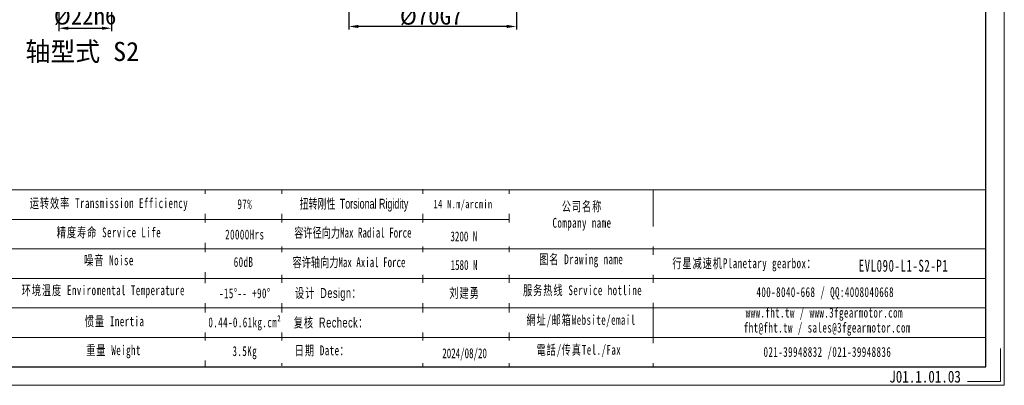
# Model space of a CAD drawing. Header units: millimetres. Extents: x 5315 to 5962, y -894 to -436.
# Tile 6 of 10: x 5550 to 5962, y -894 to -741. Entities that reach past the tile are written whole.
import ezdxf

# ---------------------------------------------------------------- set-up
doc = ezdxf.new("R2010")
doc.units = ezdxf.units.MM
doc.header["$PDSIZE"] = -5
doc.layers.get('Defpoints').update_dxf_attribs({"lineweight": 18})
for name, color, linetype, lineweight in [('6文字层', 3, 'Continuous', 35), ('SLD-0', 7, 'Continuous', 18), ('图框_外框线', 7, 'Continuous', 18), ('尺寸线', 7, 'Continuous', 25), ('尺寸线层', 3, 'Continuous', 18)]:
    doc.layers.add(name, color=color, linetype=linetype, lineweight=lineweight)
doc.styles.add('工程字', font='txt')
doc.styles.add('标准', font='txt', dxfattribs={"width": 0.667})
doc.styles.add('样式 1', font='txt', dxfattribs={"width": 0.8})
doc.dimstyles.new('ISO-25', dxfattribs={"dimtxt": 7, "dimasz": 4, "dimexe": 1.25, "dimexo": 0.625, "dimtad": 1, "dimtxsty": '工程字', "dimcen": 2, "dimdle": 8, "dimadec": 0, "dimazin": 0, "dimtfac": 1, "dimtmove": 0, "dimatfit": 3, "dimfxl": 1, "dimarcsym": 0})

# ---------------------------------------------------------------- blocks, each defined once
blk = doc.blocks.new('*X5')
at = {"layer": 'Defpoints', "color": 0}
for p in [(5566.8, -720.26), (5588.8, -720.26), (5588.8, -744.93)]:
    blk.add_point(p, dxfattribs=at)
at = {"layer": '尺寸线层', "color": 0, "lineweight": -2}
for p, q in [((5566.8, -720.89), (5566.8, -746.18)), ((5588.8, -720.89), (5588.8, -746.18)), ((5570.8, -744.93), (5584.8, -744.93))]:
    blk.add_line(p, q, dxfattribs=at)
at = {"layer": '尺寸线层', "color": 0}
for points in [[(5570.8, -744.26), (5570.8, -745.6), (5566.8, -744.93)], [(5584.8, -745.6), (5584.8, -744.26), (5588.8, -744.93)]]:
    blk.add_solid(points, dxfattribs=at)
at = {"layer": '尺寸线层', "color": 0, "insert": (5577.8, -740.03), "char_height": 7, "attachment_point": 5, "style": '工程字'}
blk.add_mtext('\\A1;%%C22h6', dxfattribs=at)
blk = doc.blocks.new('*X22')
at = {"layer": 'Defpoints', "color": 0}
for p in [(5688.07, -717.41), (5758.07, -717.21), (5688.07, -744.19)]:
    blk.add_point(p, dxfattribs=at)
at = {"layer": '尺寸线层', "color": 0, "lineweight": -2}
for p, q in [((5688.07, -718.03), (5688.07, -745.44)), ((5758.07, -717.83), (5758.07, -745.44)), ((5754.07, -744.19), (5692.07, -744.19))]:
    blk.add_line(p, q, dxfattribs=at)
at = {"layer": '尺寸线层', "color": 0}
for points in [[(5692.07, -743.52), (5692.07, -744.85), (5688.07, -744.19)], [(5754.07, -744.85), (5754.07, -743.52), (5758.07, -744.19)]]:
    blk.add_solid(points, dxfattribs=at)
at = {"layer": '尺寸线层', "color": 0, "insert": (5722.46, -740.06), "char_height": 7, "attachment_point": 5, "style": '工程字'}
blk.add_mtext('\\A1;%%C70G7', dxfattribs=at)

msp = doc.modelspace()

# ---------------------------------------------------------------- linework, layer by layer
at = {"layer": 'SLD-0'}
msp.add_line((5627.9387, -812.4339), (5627.9387, -886.4173), dxfattribs=at)
at = {"layer": '图框_外框线'}
for p, q in [((5371.8865, -812.4339), (5954.348, -812.4339)), ((5659.9888, -812.4339), (5659.9888, -886.0069)), ((5718.9234, -812.1991), (5718.9234, -886.1824)), ((5755.0603, -812.4339), (5755.0603, -886.4173)), ((5815.2008, -812.4339), (5815.2008, -886.4173)), ((5427.7049, -824.7781), (5755.0603, -824.7781)), ((5371.8865, -837.1222), (5954.348, -837.1222)), ((5427.7049, -849.4664), (5954.348, -849.4664)), ((5427.7049, -861.8105), (5954.348, -861.8105)), ((5427.7049, -874.1547), (5954.348, -874.1547))]:
    msp.add_line(p, q, dxfattribs=at)
at = {"layer": '图框_外框线', "color": 3}
msp.add_lwpolyline([(5314.7028, -894.1238), (5962.0546, -894.1238), (5962.0546, -436.3537), (5314.7028, -436.3537)], close=True, dxfattribs=at)
at = {"layer": '图框_外框线', "color": 3, "lineweight": 25}
msp.add_lwpolyline([(5353.2357, -886.4173), (5954.348, -886.4173), (5954.348, -444.0602), (5353.2357, -444.0602)], close=True, dxfattribs=at)
at = {"layer": '图框_外框线', "color": 3}
msp.add_lwpolyline([(5960.5133, -878.7107), (5960.5133, -892.5825), (5946.6414, -892.5825)], dxfattribs=at)

# ---------------------------------------------------------------- texts
at = {"layer": '6文字层', "insert": (5913.9628, -888.01), "char_height": 5, "width": 43.304423, "attachment_point": 1, "style": '样式 1'}
msp.add_mtext('J01.1.01.03', dxfattribs=at)
at = {"layer": 'SLD-0', "color": 1, "attachment_point": 2, "style": '标准'}
for s, insert, char_height, width in [('\\T1.1;运转效率 Transmission Efficiency', (5587.7621, -815.9547), 4.114716, 69.923644), ('\\T1.1;97%', (5644.5436, -816.3749), 4.11472, 52.621803), ('\\T1.1;公司名称\\PCompany name', (5785.512, -817.3072), 4.114716, 52.621803), ('\\T1.1;精度寿命 Service Life', (5587.7621, -828.1835), 4.114716, 69.923644), ('\\T1.1;20000Hrs', (5644.5436, -829.0569), 4.114716, 52.621803), ('\\T1.1;噪音 Noise', (5587.7621, -839.8229), 4.114716, 69.923644), ('\\T1.1;图名 Drawing name', (5785.1745, -839.3977), 4.114716, 52.621803), ('\\T1.1;60dB', (5644.0369, -840.5425), 4.11472, 52.621803), ('\\T1.1;  行星减速机Planetary gearbox：', (5851.3758, -841.0683), 4.114716, 75.974693), ('\\pxt4.114716;{\\T1.1;\\C256;EVL090-L1-S2-P1}', (5919.9045, -841.6693), 5, 52.621803), ('{\\T1.1;环境温度 Enviromental Temperature}', (5585.4031, -852.3463), 4.114716, 189.356614), ('\\T1.1;服务热线 Service hotline', (5785.758, -852.3364), 4.114716, 52.621803), ('\\T1.1;-15%%D-- +90%%D', (5644.5436, -853.6278), 4.114716, 52.621803), ('\\T1.1;400-8040-668 / QQ:4008040668', (5887.1873, -853.1226), 4.114716, 91.83709), ('\\T1.1;網址/邮箱Website/email', (5785.1173, -864.7333), 4.114716, 52.621803), ('\\T1.1;www.fht.tw / www.3fgearmotor.com ', (5886.8079, -861.693), 4.114716, 69.365377), ('\\T1.1;惯量 Inertia', (5590.1211, -865.3118), 4.114716, 69.923644), ('{\\T1.1;0.44-0.61kg.cm²}', (5644.5436, -865.7594), 4.114716, 52.621803), ('\\T1.1;\\pxt12;fht@fht.tw / sales@3fgearmotor.com ', (5888.0619, -867.9586), 4.114716, 87.430833), ('\\T1.1;電話/传真Tel./Fax', (5784.1954, -877.227), 4.114716, 52.621803), ('\\T1.1;重量 Weight', (5589.6788, -877.3932), 4.114716, 69.923644), ('\\T1.1;3.5Kg', (5644.5436, -877.792), 4.114716, 52.621803), ('{\\T1.1;021-39948832 /021-39948836 }', (5888.1049, -878.1266), 4.114716, 121.984797)]:
    msp.add_mtext(s, dxfattribs=dict(at, insert=insert, char_height=char_height, width=width))
at = {"layer": '尺寸线', "color": 0, "insert": (5552.8731, -750.6292), "char_height": 8, "width": 67.725864, "attachment_point": 1, "style": '工程字'}
msp.add_mtext('轴型式 S2', dxfattribs=at)

# ---------------------------------------------------------------- dimensions: what is measured, and where the dimension line sits
at = {"layer": '尺寸线层'}
for base, p1, p2, text, override, picture, middle in [((5588.8049, -744.9315), (5566.8049, -720.2642), (5588.8049, -720.2642), '%%C<>h6', {"dimgap": 1.4, "dimsah": 1, "dimtolj": 1}, '*X5', (5577.8049, -744.9315)), ((5688.0695, -744.186), (5758.0695, -717.2095), (5688.0695, -717.4095), '%%C<>G7', {"dimsah": 1, "dimtolj": 1}, '*X22', (5722.4582, -744.186))]:
    dim = msp.add_linear_dim(base=base, p1=p1, p2=p2, text=text, dimstyle='ISO-25', override=override, dxfattribs=at)
    dim.commit()
    dim.dimension.update_dxf_attribs({"geometry": picture, "text_midpoint": middle, "dimtype": 160})

# ---------------------------------------------------------------- next in the draw order: texts
at = {"layer": 'SLD-0', "color": 1, "attachment_point": 2, "style": '标准', "bg_fill": 2}
for s, insert, char_height, width in [('{\\T1.1;14 N.m/arcmin}', (5735.7662, -816.66), 3.454205, 44.174732), ('{\\f宋体|b0|i0|c134|p2;容许径向力Max Radial Force}', (5689.7182, -828.285), 4.114716, 189.356614), ('{\\f宋体|b0|i0|c134|p2;容许轴向力Max Axial Force}', (5688.1109, -840.6412), 4.114716, 189.356614), ('{\\fSimSun|b0|i0|c134|p2;\\T1.1;设计 \\fArial|b0|i0|c0|p34;Design\\fSimSun|b0|i0|c134|p2;：}', (5679.4601, -853.5065), 4.114716, 189.356614), ('{\\fSimSun|b0|i0|c134|p2;\\T1.1;复核 \\fArial|b0|i0|c0|p34;Recheck\\fSimSun|b0|i0|c134|p2;：}', (5680.6022, -865.858), 4.114716, 189.356614), ('{\\T1.1;日期 Date：}', (5676.8952, -877.4798), 4.114716, 189.356614)]:
    msp.add_mtext(s, dxfattribs=dict(at, insert=insert, char_height=char_height, width=width))

# ---------------------------------------------------------------- next in the draw order: texts
at = {"layer": 'SLD-0', "color": 1, "width": 189.356614, "attachment_point": 2, "style": '标准', "bg_fill": 2}
for s, insert, char_height in [('{\\f宋体|b0|i0|c134|p2;\\W0.65;扭转刚性 \\fArial|b0|i0|c0|p34;Torsional Rigidity}', (5690.1798, -816.1821), 4.114716), ('{\\fSimSun|b1|i0|c134|p2;3200 N}', (5736.1311, -829.8357), 4.114716), ('{\\fSimSun|b1|i0|c134|p2;1580 N}', (5736.1927, -841.7843), 4.114716), ('{\\fSimSun|b0|i0|c134|p2;\\T1.1;刘建勇 }', (5736.4201, -853.4422), 4.114716), ('2024/08/20', (5736.4391, -878.6731), 4.11472)]:
    msp.add_mtext(s, dxfattribs=dict(at, insert=insert, char_height=char_height))

doc.saveas('drawing.dxf')
